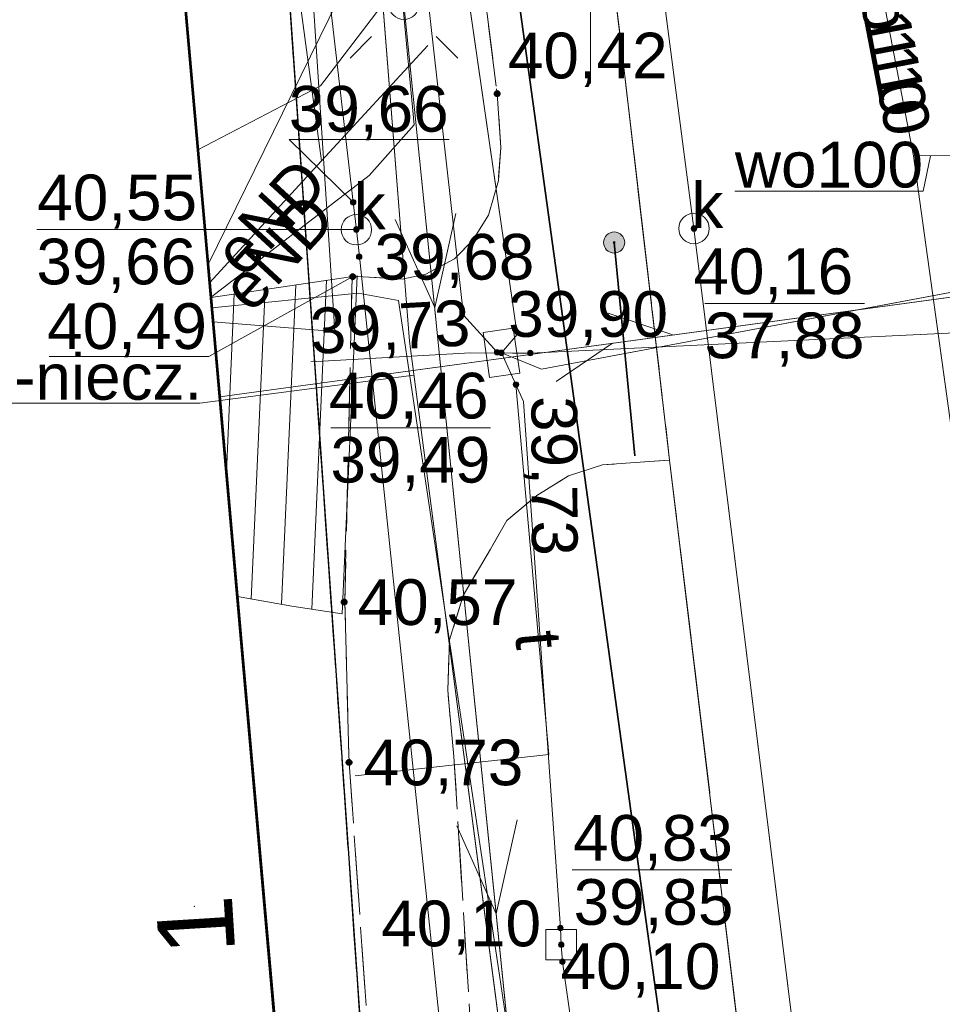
# Model space of a CAD drawing. Header units: millimetres. Extents: x 6503307 to 6504695, y 5886099 to 5887123.
# Tile 58 of 77: x 6504101 to 6504116, y 5886257 to 5886274. Entities that reach past the tile are written whole.
import ezdxf
from ezdxf.enums import TextEntityAlignment as Align

# ---------------------------------------------------------------- set-up
doc = ezdxf.new("R2010")
doc.units = ezdxf.units.MM
for name, pattern in [('BUUT04', [200000, 0, -100000, 0, -100000]), ('EGBG08_01_1000', [24, 12, 0, 12, 0]), ('EGBU01', [2, 0.5, -0.5, 0.5, -0.5]), ('OTKC_A05', [1.5, 1, -0.5]), ('OTKJ_A05', [2, 1.5, -0.5]), ('OTKU_A05', [2, 1.5, -0.5])]:
    doc.linetypes.add(name, pattern=pattern)
for name, color, linetype, lineweight in [('Adresy', 7, 'Continuous', 0), ('Budynki EGiB', 18, 'Continuous', 0), ('Działki', 18, 'Continuous', 0), ('isa_V10520003E16E075_TUsr', 7, 'Continuous', 25), ('isa_V10520003E16E075_TUsr_19165818BF56C1D4', 5, 'OTKJ_A05', 25), ('Komunikacja (linie)', 18, 'Continuous', 0), ('Komunikacja (obszary)', 18, 'Continuous', 0), ('Krzyże', 18, 'Continuous', 0), ('Obiekty związane z budynkami EGiB (obszary)', 18, 'Continuous', 0), ('Ogrodzenia', 18, 'Continuous', 0), ('Pikiety', 18, 'Continuous', 0), ('Przewody elektroenergetyczne', 1, 'Continuous', 0), ('Przewody wodociągowe', 5, 'Continuous', 0), ('Urządzenia towarzyszące (punkty)', 18, 'Continuous', 0)]:
    doc.layers.add(name, color=color, linetype=linetype, lineweight=lineweight)
for name, color, linetype, lineweight, true_color in [('Przewody kanalizacyjne', 7, 'Continuous', 0, 0x803300), ('Przewody telekomunikacyjne', 7, 'Continuous', 0, 0xff9100), ('Punkty o określonej wysokości', 7, 'Continuous', 0, 0x803300), ('Symbole liniowe', 7, 'Continuous', 0, 0x0a0909), ('Urządzenia związane z siecią (punkty)', 7, 'Continuous', 0, 0x803300), ('Użytki gruntowe', 7, 'Continuous', 0, 0x008000)]:
    doc.layers.add(name, color=color, linetype=linetype, lineweight=lineweight, true_color=true_color)
doc.styles.add('DOMYSLNA_CZCIONKA', font='arial.ttf')

# ---------------------------------------------------------------- blocks, each defined once
blk = doc.blocks.new('OTRS_P05')
at = {"layer": 'isa_V10520003E16E075_TUsr', "true_color": 0x0a0909}
h = blk.add_hatch(color=18, dxfattribs=at)
h.dxf.hatch_style = 1
h.paths.add_polyline_path([(0.09, 0, 1), (-0.09, 0, 1)])
at = {"layer": 'isa_V10520003E16E075_TUsr', "color": 18, "true_color": 0x0a0909}
blk.add_lwpolyline([(0.09, 0, 1), (-0.09, 0, 1)], format="xyb", close=True, dxfattribs=at)
at = {"layer": 'isa_V10520003E16E075_TUsr_19165818BF56C1D4', "color": 18, "true_color": 0x0a0909}
blk.add_circle((0, 0), 0.09, dxfattribs=at)
blk = doc.blocks.new('SUPK_PKT05')
at = {"layer": 'isa_V10520003E16E075_TUsr', "color": 30, "linetype": 'EGBG08_01_1000', "lineweight": 18, "true_color": 0xff9100}
blk.add_lwpolyline([(-0.5, 0.5), (0.5, 0.5), (0.5, -0.5), (-0.5, -0.5)], close=True, dxfattribs=at)
blk = doc.blocks.new('SUPK_PPT05')
at = {"layer": 'isa_V10520003E16E075_TUsr', "color": 30, "linetype": 'EGBG08_01_1000', "lineweight": 18, "true_color": 0xff9100}
blk.add_lwpolyline([(-0.75, -0.5), (0.75, -0.5), (0.75, 0.5), (-0.75, 0.5)], close=True, dxfattribs=at)
blk = doc.blocks.new('SUKS_P05')
at = {"color": 36, "linetype": 'Continuous', "lineweight": 18, "true_color": 0x803300}
blk.add_circle((0, 0), 0.5, dxfattribs=at)
blk = doc.blocks.new('SUEO_P05')
at = {"color": 18, "linetype": 'Continuous', "lineweight": 18, "true_color": 0x0a0909}
for p, q in [((-1.768, 1.768), (-1.061, 1.061)), ((1.768, 1.768), (1.061, 1.061)), ((-1.768, -1.768), (-1.061, -1.061)), ((1.768, -1.768), (1.061, -1.061))]:
    blk.add_line(p, q, dxfattribs=at)
at = {"color": 18, "lineweight": 18, "true_color": 0x0a0909}
blk.add_circle((0, 0), 0.5, dxfattribs=at)
blk = doc.blocks.new('SUPS01_05')
at = {"lineweight": 18, "true_color": 0x803300}
h = blk.add_hatch(color=36, dxfattribs=at)
h.dxf.hatch_style = 1
h.paths.add_polyline_path([(-0.09, 0, 1), (0.09, 0, 1)])
at = {"color": 18, "lineweight": 18, "true_color": 0x0a0909}
blk.add_circle((0, 0), 0.09, dxfattribs=at)
blk = doc.blocks.new('SUPS01_07')
at = {"lineweight": 18, "true_color": 0xff9100}
h = blk.add_hatch(color=30, dxfattribs=at)
h.dxf.hatch_style = 1
h.paths.add_polyline_path([(0.09, 0, 1), (-0.09, 0, 1)])
at = {"color": 18, "lineweight": 18, "true_color": 0x0a0909}
blk.add_circle((0, 0), 0.09, dxfattribs=at)
blk = doc.blocks.new('OTOO_L05')
at = {"linetype": 'BUUT04', "lineweight": 18, "true_color": 0x000000}
h = blk.add_hatch(color=18, dxfattribs=at)
h.dxf.hatch_style = 1
h.paths.add_polyline_path([(-0.58, 0, 1), (0.58, 0, 1)])
at = {"color": 18, "true_color": 0x0a0909}
blk.add_circle((0, 0), 0.58, dxfattribs=at)

msp = doc.modelspace()

# ---------------------------------------------------------------- linework, layer by layer
at = {"layer": 'Adresy', "ltscale": 0.1}
msp.add_point((6504103.44399, 5886259.09706), dxfattribs=at)
at = {"layer": 'Budynki EGiB', "color": 7, "linetype": 'Continuous', "lineweight": 53}
msp.add_line((6504105.35399, 5886250.54706), (6504101.89399, 5886289.79706), dxfattribs=at)
at = {"layer": 'Budynki EGiB', "color": 7, "linetype": 'Continuous', "lineweight": 53, "flags": 128}
msp.add_lwpolyline([(6504101.89399, 5886289.79706), (6504090.38399, 5886288.78706), (6504094.04399, 5886249.55706), (6504094.33399, 5886249.57706), (6504095.48399, 5886234.63706), (6504106.53399, 5886235.76706), (6504105.09399, 5886250.47706), (6504105.35399, 5886250.54706), (6504101.89399, 5886289.79706)], close=True, dxfattribs=at)
at = {"layer": 'Działki', "color": 7, "linetype": 'Continuous', "lineweight": 0}
for p, q in [((6504106.98581, 5886245.33102), (6504103.68884, 5886292.9753)), ((6504103.68884, 5886292.9753), (6504106.98581, 5886245.33102)), ((6504108.70399, 5886274.44706), (6504112.69134, 5886245.58599)), ((6504112.69134, 5886245.58599), (6504108.70399, 5886274.44706))]:
    msp.add_line(p, q, dxfattribs=at)
at = {"layer": 'Działki', "color": 0, "linetype": 'Continuous', "lineweight": 25, "flags": 128}
msp.add_lwpolyline([(6504103.31399, 5886328.10706), (6504104.79399, 5886310.15706), (6504105.38399, 5886304.29706), (6504105.51399, 5886303.03706), (6504106.73399, 5886292.16706), (6504108.70399, 5886274.44706), (6504116.09399, 5886220.95706), (6504117.45399, 5886211.11706), (6504125.85399, 5886212.20706), (6504124.60399, 5886221.90706), (6504122.28399, 5886238.81706), (6504120.88399, 5886249.30706), (6504120.02399, 5886255.71706), (6504118.23399, 5886269.47706), (6504117.44399, 5886275.37706), (6504115.12399, 5886293.28706), (6504114.48399, 5886299.31706), (6504113.97399, 5886304.06706), (6504113.28399, 5886310.97706), (6504111.74399, 5886328.63706)], dxfattribs=at)
msp.add_lwpolyline([(6504058.38399, 5886215.16706), (6504058.77399, 5886206.67706), (6504117.45399, 5886211.11706), (6504116.09399, 5886220.95706), (6504108.70399, 5886274.44706), (6504106.73399, 5886292.16706), (6504105.51399, 5886303.03706), (6504105.38399, 5886304.29706), (6504102.90399, 5886304.31706), (6504108.71399, 5886220.35706), (6504058.38399, 5886215.16706)], close=True, dxfattribs=at)
at = {"layer": 'Komunikacja (linie)', "color": 0, "linetype": 'Continuous', "lineweight": 18, "flags": 128}
msp.add_lwpolyline([(6504112.57399, 5886255.37706), (6504111.24399, 5886266.41706), (6504110.49399, 5886272.85706), (6504109.25399, 5886283.10706), (6504107.59399, 5886297.12706)], dxfattribs=at)
at = {"layer": 'Komunikacja (linie)', "color": 250, "linetype": 'Continuous', "lineweight": 13, "flags": 128}
msp.add_lwpolyline([(6504108.93176, 5886245.41798), (6504108.88399, 5886245.79706), (6504111.77399, 5886246.21706), (6504112.26399, 5886246.38706), (6504112.68399, 5886246.63706), (6504113.03399, 5886246.98706), (6504113.29399, 5886247.32706), (6504113.42399, 5886247.68706), (6504113.49399, 5886248.06706), (6504113.47399, 5886248.43706), (6504112.57399, 5886255.37706), (6504111.24399, 5886266.41706), (6504110.49399, 5886272.85706), (6504109.25399, 5886283.10706), (6504108.0402, 5886293.35846)], dxfattribs=at)
at = {"layer": 'Komunikacja (obszary)', "color": 7, "linetype": 'OTKC_A05', "lineweight": 0}
for p, q in [((6504110.49399, 5886272.85706), (6504109.25399, 5886283.10706)), ((6504107.10399, 5886282.92706), (6504108.41399, 5886272.42706)), ((6504111.24399, 5886266.41706), (6504110.49399, 5886272.85706)), ((6504108.41399, 5886272.42706), (6504108.47399, 5886271.54706)), ((6504108.47399, 5886271.54706), (6504108.43399, 5886271.00706)), ((6504108.43399, 5886271.00706), (6504108.27399, 5886270.43706)), ((6504108.27399, 5886270.43706), (6504108.01399, 5886270.02706)), ((6504108.01399, 5886270.02706), (6504107.71399, 5886269.71706)), ((6504107.71399, 5886269.71706), (6504107.24399, 5886269.46706)), ((6504107.24399, 5886269.46706), (6504106.85399, 5886269.38706)), ((6504106.03399, 5886269.43706), (6504105.91399, 5886264.08706)), ((6504106.85399, 5886269.38706), (6504106.03399, 5886269.43706)), ((6504110.14399, 5886266.33706), (6504111.24399, 5886266.41706)), ((6504109.58399, 5886266.15706), (6504110.14399, 5886266.33706)), ((6504109.06399, 5886265.83706), (6504109.58399, 5886266.15706)), ((6504108.57399, 5886265.42706), (6504109.06399, 5886265.83706)), ((6504108.30399, 5886264.95706), (6504108.57399, 5886265.42706)), ((6504107.85399, 5886264.19706), (6504108.30399, 5886264.95706)), ((6504107.63399, 5886263.46706), (6504107.85399, 5886264.19706)), ((6504105.91399, 5886264.08706), (6504105.98399, 5886261.45706)), ((6504107.60399, 5886262.63706), (6504107.63399, 5886263.46706)), ((6504107.70399, 5886261.55706), (6504107.60399, 5886262.63706)), ((6504108.66399, 5886246.01706), (6504107.70399, 5886261.55706)), ((6504105.98399, 5886261.45706), (6504107.07399, 5886245.98706))]:
    msp.add_line(p, q, dxfattribs=at)
at = {"layer": 'Komunikacja (obszary)', "color": 7, "linetype": 'OTKJ_A05', "lineweight": 0}
for p, q in [((6504109.25399, 5886283.10706), (6504110.49399, 5886272.85706)), ((6504110.49399, 5886272.85706), (6504111.24399, 5886266.41706)), ((6504111.24399, 5886266.41706), (6504112.57399, 5886255.37706))]:
    msp.add_line(p, q, dxfattribs=at)
at = {"layer": 'Komunikacja (obszary)', "color": 0, "linetype": 'OTKJ_A05', "lineweight": 18, "flags": 128}
msp.add_lwpolyline([(6504101.76399, 5886378.53706), (6504102.17399, 5886374.82706), (6504102.51399, 5886371.44706), (6504102.75399, 5886367.23706), (6504102.87399, 5886365.62706), (6504104.55399, 5886341.27706), (6504104.65399, 5886340.29706), (6504105.06399, 5886333.84706), (6504105.13399, 5886332.77706), (6504105.80399, 5886322.20706), (6504105.86399, 5886321.22706), (6504106.07399, 5886316.21706), (6504106.38399, 5886312.07706), (6504106.65399, 5886307.92706), (6504106.78399, 5886305.63706), (6504107.10399, 5886301.83706), (6504107.47399, 5886298.00706), (6504107.59399, 5886297.12706), (6504109.25399, 5886283.10706), (6504110.49399, 5886272.85706), (6504111.24399, 5886266.41706), (6504112.57399, 5886255.37706), (6504113.47399, 5886248.43706), (6504113.49399, 5886248.06706), (6504113.76399, 5886245.19706), (6504114.45399, 5886240.81706), (6504115.77399, 5886231.15706), (6504115.83399, 5886230.82706), (6504116.69399, 5886224.92706), (6504117.75399, 5886217.79706), (6504117.88399, 5886216.80706), (6504118.01399, 5886215.82706), (6504118.13744, 5886214.57431), (6504118.88539, 5886209.00154), (6504119.07399, 5886207.77706), (6504119.78399, 5886201.92706), (6504125.70399, 5886202.80706), (6504125.29399, 5886206.84706), (6504123.91399, 5886218.03706), (6504123.32399, 5886219.13706), (6504122.89399, 5886220.64706), (6504121.32399, 5886231.73706), (6504120.59399, 5886237.05706), (6504118.51399, 5886252.97706), (6504117.72399, 5886259.31706), (6504116.80399, 5886266.72706), (6504116.82399, 5886267.78706), (6504117.16399, 5886268.72706), (6504117.67399, 5886269.24706), (6504118.11399, 5886269.57706), (6504117.47399, 5886275.16706), (6504116.65399, 5886275.62706), (6504115.99399, 5886276.34706), (6504115.70399, 5886276.89706), (6504115.48399, 5886277.89706), (6504114.87399, 5886282.96706), (6504114.74399, 5886284.08706), (6504114.27399, 5886287.81706), (6504113.46399, 5886295.39706), (6504113.23399, 5886297.69706), (6504113.07399, 5886299.53706), (6504112.40399, 5886305.76706), (6504111.84399, 5886315.83706), (6504111.42399, 5886321.78706), (6504110.61399, 5886335.31706), (6504110.31399, 5886340.00706), (6504109.92399, 5886345.01706), (6504109.66399, 5886348.75706), (6504108.69399, 5886363.16706), (6504108.70399, 5886364.15706), (6504108.78399, 5886364.84706), (6504108.98399, 5886365.55706), (6504109.10399, 5886366.08706), (6504108.22399, 5886376.94706), (6504108.49399, 5886376.60706), (6504108.22399, 5886377.12706), (6504107.98399, 5886377.48706), (6504107.71399, 5886378.02706), (6504107.49399, 5886378.73706), (6504107.30399, 5886379.36706), (6504107.24399, 5886379.86706), (6504101.76399, 5886378.53706)], close=True, dxfattribs=at)
at = {"layer": 'Komunikacja (obszary)', "color": 7, "linetype": 'OTKU_A05', "lineweight": 0, "flags": 128}
msp.add_lwpolyline([(6504054.32399, 5886304.71706), (6504056.36399, 5886260.13706), (6504058.21399, 5886219.79706), (6504058.38399, 5886215.16706), (6504108.71399, 5886220.35706), (6504102.90399, 5886304.31706), (6504054.32399, 5886304.71706)], close=True, dxfattribs=at)
at = {"layer": 'Komunikacja (obszary)', "color": 0, "linetype": 'OTKC_A05', "lineweight": 18, "flags": 128}
msp.add_lwpolyline([(6504116.48117, 5886212.59072), (6504116.20399, 5886214.47706), (6504117.04399, 5886217.71706), (6504117.75399, 5886217.79706), (6504116.69399, 5886224.92706), (6504115.83399, 5886230.82706), (6504115.77399, 5886231.15706), (6504115.51399, 5886231.60706), (6504115.14399, 5886231.94706), (6504114.69399, 5886232.19706), (6504114.22399, 5886232.32706), (6504113.68399, 5886232.35706), (6504110.76399, 5886231.92706), (6504109.71399, 5886239.37706), (6504109.50399, 5886240.87706), (6504108.88399, 5886245.79706), (6504108.66399, 5886246.01706), (6504107.70399, 5886261.55706), (6504107.60399, 5886262.63706), (6504107.63399, 5886263.46706), (6504107.85399, 5886264.19706), (6504108.30399, 5886264.95706), (6504108.57399, 5886265.42706), (6504109.06399, 5886265.83706), (6504109.58399, 5886266.15706), (6504110.14399, 5886266.33706), (6504111.24399, 5886266.41706), (6504110.49399, 5886272.85706), (6504109.25399, 5886283.10706), (6504107.59399, 5886297.12706), (6504107.47399, 5886298.00706), (6504106.96399, 5886298.51706), (6504106.49399, 5886298.82706), (6504105.96399, 5886299.13706), (6504105.53399, 5886299.27706), (6504105.16399, 5886299.44706), (6504105.08399, 5886299.51706), (6504105.48399, 5886297.31706), (6504105.97399, 5886292.68706), (6504100.65399, 5886292.82706), (6504100.71399, 5886291.74706), (6504106.10399, 5886291.63706), (6504107.10399, 5886282.92706), (6504108.41399, 5886272.42706), (6504108.47399, 5886271.54706), (6504108.43399, 5886271.00706), (6504108.27399, 5886270.43706), (6504108.01399, 5886270.02706), (6504107.71399, 5886269.71706), (6504107.24399, 5886269.46706), (6504106.85399, 5886269.38706), (6504106.03399, 5886269.43706), (6504105.91399, 5886264.08706), (6504105.98399, 5886261.45706), (6504107.07399, 5886245.98706), (6504107.26399, 5886240.62706), (6504108.46399, 5886232.70706), (6504108.40399, 5886231.38706), (6504108.62399, 5886229.24706), (6504109.02399, 5886225.73706), (6504109.05399, 5886225.49706), (6504108.92399, 5886225.15206), (6504108.63399, 5886224.80706), (6504108.08399, 5886224.56706), (6504110.95399, 5886224.33706), (6504110.75399, 5886224.50706), (6504110.63399, 5886224.77706), (6504110.27399, 5886228.51706), (6504110.26399, 5886228.85706), (6504110.36399, 5886229.19706), (6504110.48399, 5886229.45706), (6504110.86399, 5886229.69706), (6504111.31399, 5886229.82706), (6504113.31399, 5886230.13706), (6504113.50399, 5886230.14706), (6504113.72399, 5886230.04706), (6504113.86399, 5886229.84706), (6504114.59399, 5886224.56706), (6504114.16399, 5886224.48706), (6504114.36399, 5886222.83706), (6504115.18399, 5886222.92706), (6504115.35399, 5886221.59706), (6504115.01399, 5886221.50706), (6504115.44399, 5886219.74706), (6504115.30399, 5886219.71706), (6504115.20399, 5886218.73706), (6504114.17399, 5886214.55706), (6504114.43399, 5886212.33706), (6504116.48117, 5886212.59072)], close=True, dxfattribs=at)
at = {"layer": 'Krzyże', "color": 18, "linetype": 'Continuous', "lineweight": 18, "true_color": 0x000000, "flags": 128}
msp.add_lwpolyline([(6504109.94399, 5886272.59706), (6504109.94399, 5886277.59706)], dxfattribs=at)
at = {"layer": 'Krzyże', "color": 250, "linetype": 'Continuous', "lineweight": 13, "ltscale": 0.1, "flags": 128}
msp.add_lwpolyline([(6504109.94399, 5886272.59706), (6504109.94399, 5886277.59706)], dxfattribs=at)
at = {"layer": 'Obiekty związane z budynkami EGiB (obszary)', "color": 18, "linetype": 'Continuous', "lineweight": 18, "true_color": 0x000000, "flags": 128}
msp.add_lwpolyline([(6504106.11599, 5886269.44306), (6504103.71972, 5886269.08619), (6504104.15246, 5886264.17715), (6504105.04599, 5886264.02306), (6504105.87099, 5886263.89706), (6504106.11599, 5886269.44306)], close=True, dxfattribs=at)
at = {"layer": 'Obiekty związane z budynkami EGiB (obszary)', "color": 7, "linetype": 'Continuous', "lineweight": 0, "ltscale": 0.1, "flags": 128}
msp.add_lwpolyline([(6504106.11599, 5886269.44306), (6504103.71972, 5886269.08619), (6504104.15246, 5886264.17715), (6504105.04599, 5886264.02306), (6504105.87099, 5886263.89706)], close=True, dxfattribs=at)
at = {"layer": 'Ogrodzenia', "color": 18, "linetype": 'Continuous', "lineweight": 35, "true_color": 0x000000, "flags": 128}
msp.add_lwpolyline([(6504110.33399, 5886269.98706), (6504110.67399, 5886266.48706)], dxfattribs=at)
at = {"layer": 'Ogrodzenia', "color": 250, "linetype": 'Continuous', "lineweight": 30, "ltscale": 0.1, "flags": 128}
msp.add_lwpolyline([(6504110.33399, 5886269.98706), (6504110.67399, 5886266.48706)], dxfattribs=at)
at = {"layer": 'Pikiety', "color": 250, "linetype": 'Continuous', "lineweight": 0, "ltscale": 0.1, "flags": 128}
msp.add_lwpolyline([(6504101.06233, 5886268.11506), (6504103.68426, 5886268.11506), (6504106.04399, 5886269.42706)], dxfattribs=at)
at = {"layer": 'Przewody elektroenergetyczne', "color": 1, "linetype": 'Continuous', "lineweight": 18, "true_color": 0xff0000, "flags": 128}
for points in [[(6504103.75099, 5886268.68706), (6504105.75099, 5886268.52806), (6504103.11799, 5886308.71906), (6504100.91399, 5886332.12706)], [(6504103.72399, 5886269.09706), (6504106.31399, 5886271.08706), (6504107.05399, 5886271.91706), (6504106.09399, 5886282.04706), (6504106.01399, 5886282.71706), (6504105.48399, 5886286.77706), (6504104.44399, 5886294.80706), (6504104.25399, 5886296.47706), (6504103.48399, 5886307.97706), (6504102.13399, 5886326.72706)], [(6504105.53399, 5886271.32706), (6504104.05399, 5886282.25706), (6504104.03399, 5886282.47706), (6504103.60399, 5886286.55706), (6504102.60399, 5886296.03706), (6504101.77399, 5886300.54706), (6504101.78399, 5886300.93706), (6504101.45399, 5886308.73706)], [(6504106.88399, 5886273.89706), (6504110.31399, 5886240.10706), (6504112.20399, 5886206.15706)], [(6504103.69399, 5886269.32706), (6504105.53399, 5886271.32706), (6504107.27399, 5886273.21706)], [(6504103.73399, 5886268.91706), (6504106.13399, 5886269.15706), (6504106.79399, 5886269.03706), (6504108.59399, 5886257.01706), (6504109.20399, 5886252.95706), (6504109.48399, 5886251.04706), (6504110.35399, 5886240.30706)]]:
    msp.add_lwpolyline(points, dxfattribs=at)
at = {"layer": 'Przewody elektroenergetyczne', "color": 1, "linetype": 'Continuous', "lineweight": 0, "flags": 128}
for points in [[(6504103.72399, 5886269.09706), (6504106.31399, 5886271.08706), (6504107.05399, 5886271.91706), (6504106.09399, 5886282.04706), (6504106.01399, 5886282.71706), (6504105.48399, 5886286.77706), (6504104.67004, 5886293.0617)], [(6504105.53399, 5886271.32706), (6504104.05399, 5886282.25706), (6504104.03399, 5886282.47706), (6504103.60399, 5886286.55706), (6504102.93398, 5886292.90883)], [(6504103.75099, 5886268.68706), (6504105.75099, 5886268.52806), (6504104.14676, 5886293.01562)], [(6504106.88399, 5886273.89706), (6504109.77108, 5886245.45549)], [(6504103.73399, 5886268.91706), (6504106.13399, 5886269.15706), (6504106.79399, 5886269.03706), (6504108.59399, 5886257.01706), (6504109.20399, 5886252.95706), (6504109.48399, 5886251.04706), (6504109.93634, 5886245.46287)]]:
    msp.add_lwpolyline(points, dxfattribs=at)
at = {"layer": 'Przewody elektroenergetyczne', "color": 1, "linetype": 'Continuous', "lineweight": 0, "ltscale": 0.1, "flags": 128}
msp.add_lwpolyline([(6504103.69399, 5886269.32706), (6504105.53399, 5886271.32706), (6504107.27399, 5886273.21706)], dxfattribs=at)
at = {"layer": 'Przewody kanalizacyjne', "color": 36, "linetype": 'Continuous', "lineweight": 18, "true_color": 0x803300, "flags": 128}
for points in [[(6504111.64399, 5886270.21706), (6504107.52399, 5886301.84706), (6504106.54941, 5886301.86986), (6504105.81399, 5886301.88706)], [(6504106.10399, 5886270.19706), (6504106.05399, 5886270.64706), (6504103.65399, 5886291.33706), (6504103.60399, 5886291.77706)], [(6504106.10399, 5886270.19706), (6504106.15399, 5886269.75706), (6504108.10399, 5886251.15706), (6504109.71399, 5886235.83706), (6504109.74399, 5886235.55706), (6504110.18399, 5886231.41706), (6504110.84399, 5886225.09706), (6504110.86399, 5886224.96706), (6504110.98399, 5886224.73706)], [(6504111.64399, 5886270.21706), (6504117.24399, 5886225.09706), (6504118.99399, 5886216.81706)]]:
    msp.add_lwpolyline(points, dxfattribs=at)
at = {"layer": 'Przewody kanalizacyjne', "color": 46, "linetype": 'Continuous', "lineweight": 0, "flags": 128}
for points in [[(6504111.64399, 5886270.21706), (6504108.623, 5886293.40978)], [(6504106.10399, 5886270.19706), (6504106.15399, 5886269.75706), (6504108.10399, 5886251.15706), (6504108.70817, 5886245.40799)], [(6504111.64399, 5886270.21706), (6504114.68996, 5886245.6753)]]:
    msp.add_lwpolyline(points, dxfattribs=at)
at = {"layer": 'Przewody kanalizacyjne', "color": 46, "linetype": 'Continuous', "lineweight": 0, "ltscale": 0.1, "flags": 128}
msp.add_lwpolyline([(6504106.10399, 5886270.19706), (6504106.05399, 5886270.64706), (6504103.65399, 5886291.33706), (6504103.60399, 5886291.77706)], dxfattribs=at)
at = {"layer": 'Przewody telekomunikacyjne', "color": 30, "linetype": 'Continuous', "lineweight": 18, "true_color": 0xff9100, "flags": 128}
for points in [[(6504099.18399, 5886365.01706), (6504099.72399, 5886363.59706), (6504101.90399, 5886338.62706), (6504103.81399, 5886313.27706), (6504103.21399, 5886306.25706), (6504103.36399, 5886299.56706), (6504103.79399, 5886297.41706), (6504104.07399, 5886296.01706), (6504105.52399, 5886288.83706), (6504107.49399, 5886275.15706), (6504105.51399, 5886272.55706), (6504103.50399, 5886271.50706)], [(6504108.48399, 5886268.17706), (6504108.74399, 5886268.47706), (6504104.51399, 5886297.73706), (6504104.43399, 5886298.40706), (6504104.40399, 5886299.08706), (6504101.69699, 5886330.25706), (6504102.09675, 5886330.55349), (6504101.78399, 5886330.49706), (6504101.60699, 5886330.90706), (6504100.80399, 5886338.35706), (6504100.89399, 5886338.80706), (6504100.80399, 5886338.85706), (6504098.88399, 5886363.77706), (6504098.99399, 5886364.34706)], [(6504108.48399, 5886268.17706), (6504108.83941, 5886268.1678), (6504117.64399, 5886268.58706), (6504116.13399, 5886280.73706), (6504115.47399, 5886281.70706), (6504113.64399, 5886296.31706), (6504113.37399, 5886299.17706), (6504114.46399, 5886299.33706)], [(6504268.55399, 5886290.66706), (6504211.64399, 5886282.45706), (6504174.68399, 5886277.40706), (6504137.31399, 5886272.01706), (6504103.86399, 5886267.45706)], [(6504108.48399, 5886268.17706), (6504108.41399, 5886268.18706), (6504107.86399, 5886268.79706), (6504107.16399, 5886275.02706), (6504105.96399, 5886274.29706), (6504103.67399, 5886269.62706)], [(6504108.48399, 5886268.17706), (6504109.14399, 5886267.90706), (6504134.87399, 5886272.73706), (6504135.42399, 5886272.82706)], [(6504106.08399, 5886261.23706), (6504109.26399, 5886261.58706), (6504108.7231, 5886267.65706), (6504108.48399, 5886268.17706)], [(6504114.60399, 5886222.36706), (6504114.53399, 5886222.84706), (6504114.21399, 5886225.09706), (6504109.48399, 5886258.18706), (6504109.46399, 5886258.46706), (6504109.45399, 5886258.73706), (6504108.84399, 5886267.37706), (6504108.48399, 5886268.17706)]]:
    msp.add_lwpolyline(points, dxfattribs=at)
at = {"layer": 'Przewody telekomunikacyjne', "color": 30, "linetype": 'Continuous', "lineweight": 0, "flags": 128}
for points in [[(6504108.48399, 5886268.17706), (6504108.83941, 5886268.1678), (6504117.64399, 5886268.58706), (6504116.13399, 5886280.73706), (6504115.47399, 5886281.70706), (6504113.9494, 5886293.8788)], [(6504104.67081, 5886293.06177), (6504105.52399, 5886288.83706), (6504107.49399, 5886275.15706), (6504105.51399, 5886272.55706), (6504103.50399, 5886271.50706)], [(6504108.48399, 5886268.17706), (6504108.74399, 5886268.47706), (6504105.18336, 5886293.1069)], [(6504108.48399, 5886268.17706), (6504109.14399, 5886267.90706), (6504119.81202, 5886269.90965)], [(6504119.83441, 5886269.6342), (6504103.86399, 5886267.45706)], [(6504111.29416, 5886245.52355), (6504109.48399, 5886258.18706), (6504109.46399, 5886258.46706), (6504109.45399, 5886258.73706), (6504108.84399, 5886267.37706), (6504108.48399, 5886268.17706)]]:
    msp.add_lwpolyline(points, dxfattribs=at)
at = {"layer": 'Przewody telekomunikacyjne', "color": 30, "linetype": 'Continuous', "lineweight": 0, "ltscale": 0.1, "flags": 128}
for points in [[(6504108.48399, 5886268.17706), (6504108.41399, 5886268.18706), (6504107.86399, 5886268.79706), (6504107.16399, 5886275.02706), (6504105.96399, 5886274.29706), (6504103.67399, 5886269.62706)], [(6504106.08399, 5886261.23706), (6504109.26399, 5886261.58706), (6504108.7231, 5886267.65706), (6504108.48399, 5886268.17706)]]:
    msp.add_lwpolyline(points, dxfattribs=at)
at = {"layer": 'Przewody wodociągowe', "color": 5, "linetype": 'Continuous', "lineweight": 18, "true_color": 0x0000ff, "flags": 128}
for points in [[(6504098.39399, 5886309.06706), (6504103.73399, 5886309.37706), (6504106.97399, 5886268.36706), (6504112.66399, 5886225.09706)], [(6504115.24399, 5886271.40706), (6504114.09399, 5886277.41706)], [(6504113.52399, 5886220.19706), (6504122.17399, 5886221.46706), (6504115.24399, 5886271.40706)], [(6504115.24399, 5886271.40706), (6504116.18399, 5886271.41706)]]:
    msp.add_lwpolyline(points, dxfattribs=at)
at = {"layer": 'Przewody wodociągowe', "color": 5, "linetype": 'Continuous', "lineweight": 0, "flags": 128}
for points in [[(6504105.02055, 5886293.09257), (6504106.97399, 5886268.36706), (6504109.9856, 5886245.46507)], [(6504118.78928, 5886245.85849), (6504115.24399, 5886271.40706)]]:
    msp.add_lwpolyline(points, dxfattribs=at)
at = {"layer": 'Przewody wodociągowe', "color": 5, "linetype": 'Continuous', "lineweight": 0, "ltscale": 0.1, "flags": 128}
for points in [[(6504115.24399, 5886271.40706), (6504114.09399, 5886277.41706)], [(6504115.24399, 5886271.40706), (6504116.18399, 5886271.41706)]]:
    msp.add_lwpolyline(points, dxfattribs=at)
at = {"layer": 'Przewody wodociągowe', "color": 18, "linetype": 'Continuous', "lineweight": 0, "true_color": 0x000000, "flags": 128}
for points in [[(6504112.31578, 5886270.83151), (6504115.40326, 5886270.83151), (6504115.52599, 5886271.41006)], [(6504097.14885, 5886267.3499), (6504103.53561, 5886267.3499), (6504107.04703, 5886267.81165)]]:
    msp.add_lwpolyline(points, dxfattribs=at)
at = {"layer": 'Przewody wodociągowe', "color": 250, "linetype": 'Continuous', "lineweight": 0, "ltscale": 0.1, "flags": 128}
msp.add_lwpolyline([(6504112.31578, 5886270.83151), (6504115.40326, 5886270.83151), (6504115.52599, 5886271.41006)], dxfattribs=at)
at = {"layer": 'Punkty o określonej wysokości', "color": 46, "linetype": 'Continuous', "lineweight": 0, "ltscale": 0.1, "flags": 128}
for points in [[(6504106.05099, 5886270.64806), (6504105.00222, 5886271.67978), (6504107.62415, 5886271.67978)], [(6504100.85913, 5886270.20106), (6504103.48106, 5886270.20106), (6504106.10299, 5886270.20106)], [(6504100.85913, 5886270.20106), (6504103.48106, 5886270.20106)], [(6504111.82077, 5886268.98885), (6504114.4427, 5886268.98885)]]:
    msp.add_lwpolyline(points, dxfattribs=at)
at = {"layer": 'Punkty o określonej wysokości', "color": 36, "linetype": 'Continuous', "lineweight": 0, "true_color": 0x803300, "flags": 128}
msp.add_lwpolyline([(6504111.82077, 5886268.98885), (6504114.4427, 5886268.98885)], dxfattribs=at)
at = {"layer": 'Punkty o określonej wysokości', "color": 30, "linetype": 'Continuous', "lineweight": 0, "ltscale": 0.1, "flags": 128}
for points in [[(6504105.35901, 5886268.02981), (6504107.97685, 5886268.17617), (6504108.95692, 5886268.17339)], [(6504105.68529, 5886266.94885), (6504108.30722, 5886266.94885)], [(6504109.64277, 5886259.69327), (6504112.2647, 5886259.69327)]]:
    msp.add_lwpolyline(points, dxfattribs=at)
at = {"layer": 'Punkty o określonej wysokości', "color": 30, "linetype": 'Continuous', "lineweight": 0, "true_color": 0xff9100, "flags": 128}
msp.add_lwpolyline([(6504109.64277, 5886259.69327), (6504112.2647, 5886259.69327)], dxfattribs=at)
at = {"layer": 'Symbole liniowe', "color": 1, "linetype": 'Continuous', "lineweight": 18, "true_color": 0xff0000, "flags": 128}
for points in [[(6504106.74002, 5886270.36446), (6504107.38895, 5886268.92263), (6504107.7349, 5886270.46545)], [(6504107.74992, 5886260.41559), (6504108.39885, 5886258.97375), (6504108.74481, 5886260.51658)]]:
    msp.add_lwpolyline(points, dxfattribs=at)
at = {"layer": 'Symbole liniowe', "color": 1, "linetype": 'Continuous', "lineweight": 0, "ltscale": 0.1, "flags": 128}
for points in [[(6504106.74002, 5886270.36446), (6504107.38895, 5886268.92263), (6504107.7349, 5886270.46545)], [(6504107.74992, 5886260.41559), (6504108.39885, 5886258.97375), (6504108.74481, 5886260.51658)]]:
    msp.add_lwpolyline(points, dxfattribs=at)
at = {"layer": 'Symbole liniowe', "color": 18, "linetype": 'Continuous', "lineweight": 18, "true_color": 0x0a0909, "flags": 128}
for points in [[(6504105.37386, 5886263.97299), (6504105.61219, 5886269.36803)], [(6504103.9719, 5886266.22543), (6504104.10079, 5886269.14294)], [(6504104.38017, 5886264.13788), (6504104.60459, 5886269.21797)], [(6504104.87687, 5886264.05223), (6504105.10839, 5886269.293)]]:
    msp.add_lwpolyline(points, dxfattribs=at)
at = {"layer": 'Symbole liniowe', "color": 7, "linetype": 'Continuous', "lineweight": 0, "ltscale": 0.1, "flags": 128}
for points in [[(6504105.37386, 5886263.97299), (6504105.61219, 5886269.36803)], [(6504103.9719, 5886266.22543), (6504104.10079, 5886269.14294)], [(6504104.38017, 5886264.13788), (6504104.60459, 5886269.21797)], [(6504104.87687, 5886264.05223), (6504105.10839, 5886269.293)]]:
    msp.add_lwpolyline(points, dxfattribs=at)
at = {"layer": 'Symbole liniowe', "color": 30, "linetype": 'Continuous', "lineweight": 18, "true_color": 0xff9100, "flags": 128}
for points in [[(6504110.23689, 5886268.83046), (6504111.29526, 5886268.47011)], [(6504109.38113, 5886267.70455), (6504110.30443, 5886268.33504)]]:
    msp.add_lwpolyline(points, dxfattribs=at)
at = {"layer": 'Symbole liniowe', "color": 30, "linetype": 'Continuous', "lineweight": 0, "ltscale": 0.1, "flags": 128}
for points in [[(6504110.23689, 5886268.83046), (6504111.29526, 5886268.47011)], [(6504109.38113, 5886267.70455), (6504110.30443, 5886268.33504)]]:
    msp.add_lwpolyline(points, dxfattribs=at)
at = {"layer": 'Użytki gruntowe', "color": 96, "linetype": 'EGBU01', "lineweight": 0}
for p, q in [((6504103.68884, 5886292.9753), (6504106.98581, 5886245.33102)), ((6504106.98581, 5886245.33102), (6504103.68884, 5886292.9753))]:
    msp.add_line(p, q, dxfattribs=at)
at = {"layer": 'Użytki gruntowe', "color": 96, "linetype": 'EGBU01', "lineweight": 18, "true_color": 0x008000, "flags": 128}
for points in [[(6503319.15399, 5886345.34706), (6503306.58399, 5886332.61706), (6503323.46399, 5886328.01706), (6503325.11399, 5886327.55706), (6503335.62399, 5886324.70706), (6503364.64399, 5886316.80706), (6503443.34399, 5886295.38706), (6503542.31399, 5886268.32706), (6503570.07399, 5886261.22706), (6503573.27399, 5886260.18706), (6503577.14399, 5886259.16706), (6503580.40399, 5886258.30706), (6503604.51399, 5886251.95706), (6503628.64399, 5886245.61706), (6503644.41399, 5886241.46706), (6503658.86399, 5886237.66706), (6503662.81399, 5886236.62706), (6503674.64399, 5886233.43706), (6503686.73399, 5886230.19706), (6503726.45399, 5886219.52706), (6503740.08399, 5886215.85706), (6503756.55399, 5886211.39706), (6503760.50399, 5886210.17706), (6503778.92399, 5886205.27706), (6503815.90399, 5886196.43706), (6503821.75399, 5886195.03706), (6503824.69399, 5886194.40706), (6503828.60399, 5886193.56706), (6503844.79399, 5886190.09706), (6503849.34399, 5886189.12706), (6503884.29399, 5886183.13706), (6503924.95399, 5886178.39706), (6503943.44399, 5886176.73706), (6503964.46399, 5886174.85706), (6504004.22399, 5886173.21706), (6504027.16399, 5886173.49706), (6504042.29399, 5886173.38706), (6504059.45399, 5886173.38706), (6504077.84399, 5886174.88706), (6504102.00399, 5886176.86706), (6504121.05399, 5886178.54706), (6504124.74399, 5886178.85706), (6504153.16399, 5886182.75706), (6504161.86399, 5886183.90706), (6504198.96399, 5886188.97706), (6504215.97399, 5886191.39706), (6504228.98399, 5886193.13706), (6504231.96399, 5886193.66706), (6504247.17399, 5886195.75706), (6504252.73399, 5886196.38706), (6504252.33399, 5886212.32706), (6504251.96399, 5886229.62706), (6504251.88399, 5886239.72706), (6504246.96399, 5886238.85706), (6504239.22399, 5886237.80706), (6504234.19755, 5886237.12931), (6504218.38399, 5886234.99706), (6504214.72463, 5886261.80418), (6504211.90399, 5886282.46706), (6504232.80399, 5886285.33706), (6504242.39399, 5886286.65706), (6504245.80399, 5886284.14706), (6504246.14399, 5886281.10706), (6504250.75399, 5886282.11706), (6504250.61399, 5886287.96706), (6504250.47399, 5886293.96706), (6504248.23399, 5886293.65706), (6504245.71399, 5886293.30706), (6504233.46399, 5886291.62706), (6504209.42399, 5886288.31706), (6504190.10399, 5886285.65706), (6504170.62399, 5886282.96706), (6504149.65399, 5886280.07706), (6504133.16399, 5886277.80706), (6504117.44399, 5886275.37706), (6504115.12399, 5886293.28706), (6504114.48399, 5886299.31706), (6504114.17901, 5886302.1576), (6504113.97399, 5886304.06706), (6504113.28399, 5886310.97706), (6504112.0678, 5886324.92384), (6504111.74399, 5886328.63706), (6504110.53399, 5886345.57706), (6504109.32399, 5886362.51706), (6504140.22399, 5886364.70706), (6504163.05399, 5886366.31706), (6504170.99027, 5886366.87719), (6504197.22388, 5886368.72869), (6504241.12399, 5886371.82706), (6504244.71399, 5886372.07706), (6504248.69399, 5886372.38706), (6504248.49399, 5886380.92706), (6504248.43399, 5886381.63706), (6504248.75399, 5886388.97706), (6504244.74399, 5886388.69706), (6504224.64399, 5886387.27706), (6504222.85399, 5886413.12706), (6504220.78399, 5886443.05706), (6504220.58399, 5886445.94706), (6504217.76399, 5886486.68706), (6504209.76399, 5886486.46706), (6504210.86399, 5886470.50706), (6504211.05399, 5886467.74706), (6504213.77399, 5886428.49706), (6504207.83399, 5886420.03706), (6504197.10399, 5886419.23706), (6504169.84399, 5886417.21706), (6504151.89399, 5886415.87706), (6504129.47399, 5886414.21706), (6504105.82399, 5886412.45706), (6504102.96399, 5886453.74706), (6504100.86399, 5886483.46706), (6504093.36399, 5886483.05706), (6504089.87399, 5886482.86706), (6504092.09399, 5886453.13706), (6504094.43399, 5886453.27706), (6504095.61399, 5886453.33706), (6504096.13399, 5886446.34706), (6504094.93399, 5886446.25706), (6504098.48399, 5886396.39706), (6504099.90399, 5886396.49706), (6504101.26399, 5886378.55706), (6504099.76399, 5886378.45706), (6504100.33399, 5886370.47706), (6504100.41399, 5886369.37706), (6504102.84399, 5886334.83706), (6504103.31399, 5886328.10706), (6504104.79399, 5886310.15706), (6504105.38399, 5886304.29706), (6504102.90399, 5886304.31706), (6504108.71399, 5886220.35706), (6504058.38399, 5886215.16706), (6504058.21399, 5886219.79706), (6504027.23399, 5886215.45706), (6504001.87399, 5886215.36706), (6503987.91399, 5886215.62706), (6503987.36399, 5886216.13706), (6503980.16399, 5886214.61706), (6503974.94399, 5886214.88706), (6503971.70399, 5886216.62706), (6503970.68399, 5886216.63706), (6503922.63399, 5886216.78706), (6503902.47399, 5886220.31706), (6503821.59399, 5886234.42706), (6503799.71399, 5886240.31706), (6503799.20399, 5886238.60706), (6503795.54399, 5886239.70706), (6503796.03399, 5886241.31706), (6503790.14399, 5886242.89706), (6503753.26399, 5886252.84706), (6503758.16399, 5886321.59706), (6503765.94399, 5886430.85706), (6503768.89399, 5886472.24706), (6503771.09238, 5886515.22714), (6503771.65399, 5886526.20706), (6503773.13399, 5886555.26706), (6503773.32399, 5886558.96706), (6503773.70399, 5886566.55706), (6503773.75399, 5886567.58706), (6503767.56399, 5886566.16706), (6503767.02062, 5886539.51713), (6503766.90399, 5886533.79706), (6503763.28909, 5886472.06735), (6503758.79399, 5886395.30706), (6503755.89399, 5886395.22706), (6503747.85399, 5886253.68706), (6503745.66399, 5886254.33706), (6503607.07399, 5886295.48706), (6503567.93399, 5886305.70706), (6503552.04408, 5886309.8574), (6503554.46399, 5886363.37706), (6503549.29399, 5886363.71706), (6503547.00565, 5886311.17341), (6503405.56399, 5886348.11706), (6503405.73399, 5886351.45706), (6503408.35399, 5886404.43706), (6503402.72399, 5886404.89706), (6503400.20399, 5886352.93706), (6503400.04399, 5886349.54706), (6503324.83399, 5886369.19706), (6503328.59399, 5886441.65706), (6503329.78565, 5886464.63749), (6503332.07399, 5886508.76706), (6503334.42399, 5886554.06706), (6503335.59399, 5886576.60706), (6503336.33399, 5886590.31706), (6503329.10399, 5886589.49706), (6503328.12399, 5886554.51706), (6503325.84399, 5886504.58706), (6503325.64399, 5886499.73706), (6503325.63399, 5886499.45706), (6503324.92399, 5886481.33706), (6503323.28399, 5886438.36706), (6503320.59399, 5886384.92706), (6503320.21399, 5886374.30706), (6503320.08399, 5886370.44706), (6503319.81399, 5886362.93706), (6503324.44399, 5886361.77706), (6503347.68399, 5886355.63706), (6503399.66399, 5886341.80706), (6503405.17399, 5886340.34706), (6503515.77399, 5886311.06706), (6503546.62419, 5886302.87778), (6503551.59436, 5886301.55844), (6503565.76399, 5886297.79706), (6503691.03399, 5886264.53706), (6503747.71399, 5886249.24706), (6503752.90399, 5886247.85706), (6503757.37399, 5886246.63706), (6503805.20399, 5886233.59706), (6503900.41399, 5886217.36706), (6503930.35399, 5886212.20706), (6503960.91399, 5886207.05706), (6503987.94399, 5886205.41706), (6504017.71399, 5886203.66706), (6504058.77399, 5886206.67706), (6504117.45399, 5886211.11706), (6504125.85399, 5886212.20706), (6504247.08399, 5886228.94706), (6504247.35399, 5886211.68706), (6504227.12399, 5886208.77706), (6504105.72399, 5886192.63706), (6504059.51399, 5886190.36706), (6504039.97399, 5886189.48706), (6503994.83399, 5886190.15706), (6503988.00399, 5886190.43706), (6503930.96399, 5886192.71706), (6503926.69399, 5886192.86706), (6503900.71399, 5886196.54706), (6503889.04399, 5886199.24706), (6503840.33399, 5886207.68706), (6503756.50399, 5886228.37706), (6503748.62399, 5886230.46706), (6503687.88399, 5886246.50706), (6503584.60399, 5886274.33706), (6503561.12399, 5886280.48706), (6503323.53399, 5886344.17706), (6503319.15399, 5886345.34706)], [(6504054.32399, 5886304.71706), (6504056.36399, 5886260.13706), (6504058.21399, 5886219.79706), (6504058.38399, 5886215.16706), (6504108.71399, 5886220.35706), (6504102.90399, 5886304.31706), (6504054.32399, 5886304.71706)]]:
    msp.add_lwpolyline(points, close=True, dxfattribs=at)

# ---------------------------------------------------------------- block references
at = {"layer": 'Ogrodzenia', "color": 18, "true_color": 0x000000, "xscale": 0.3, "yscale": 0.3, "zscale": 0.3, "rotation": 275.548466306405}
msp.add_blockref('OTOO_L05', (6504110.33399, 5886269.98706), dxfattribs=at)
at = {"layer": 'Ogrodzenia', "color": 250, "ltscale": 0.1, "xscale": 0.03, "yscale": 0.03, "zscale": 0.03, "rotation": 275.548466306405}
msp.add_blockref('OTOO_L05', (6504110.33399, 5886269.98706), dxfattribs=at)
at = {"layer": 'Pikiety', "color": 18, "true_color": 0x000000, "xscale": 0.5, "yscale": 0.5, "zscale": 0.5}
for p in [(6504108.41399, 5886272.42706), (6504106.04399, 5886269.42706), (6504105.90399, 5886264.08706), (6504105.98399, 5886261.45706)]:
    msp.add_blockref('OTRS_P05', p, dxfattribs=at)
at = {"layer": 'Pikiety', "color": 250, "ltscale": 0.1, "xscale": 0.05, "yscale": 0.05, "zscale": 0.05}
for p in [(6504108.41399, 5886272.42706), (6504106.04399, 5886269.42706), (6504105.90399, 5886264.08706), (6504105.98399, 5886261.45706)]:
    msp.add_blockref('OTRS_P05', p, dxfattribs=at)
at = {"layer": 'Punkty o określonej wysokości', "color": 36, "true_color": 0x803300, "xscale": 0.5, "yscale": 0.5, "zscale": 0.5}
for p in [(6504106.05099, 5886270.64806), (6504106.10299, 5886270.20106), (6504111.64399, 5886270.21706), (6504106.14999, 5886269.75306)]:
    msp.add_blockref('SUPS01_05', p, dxfattribs=at)
at = {"layer": 'Punkty o określonej wysokości', "color": 46, "ltscale": 0.1, "xscale": 0.05, "yscale": 0.05, "zscale": 0.05}
for p in [(6504106.05099, 5886270.64806), (6504106.10299, 5886270.20106), (6504111.64399, 5886270.21706), (6504106.14999, 5886269.75306)]:
    msp.add_blockref('SUPS01_05', p, dxfattribs=at)
at = {"layer": 'Punkty o określonej wysokości', "color": 30, "true_color": 0xff9100, "xscale": 0.5, "yscale": 0.5, "zscale": 0.5}
for p in [(6504108.41399, 5886268.18706), (6504108.48399, 5886268.17706), (6504109.45299, 5886258.74106), (6504109.46599, 5886258.46506), (6504109.48599, 5886258.18806)]:
    msp.add_blockref('SUPS01_07', p, dxfattribs=at)
at = {"layer": 'Punkty o określonej wysokości', "color": 30, "ltscale": 0.1, "xscale": 0.05, "yscale": 0.05, "zscale": 0.05}
for p in [(6504108.41399, 5886268.18706), (6504108.48399, 5886268.17706), (6504109.45299, 5886258.74106), (6504109.46599, 5886258.46506), (6504109.48599, 5886258.18806)]:
    msp.add_blockref('SUPS01_07', p, dxfattribs=at)
at = {"layer": 'Punkty o określonej wysokości', "color": 30, "true_color": 0xff9100, "xscale": 0.5, "yscale": 0.5, "zscale": 0.5}
for p, rotation in [((6504108.95692, 5886268.17339), 3.2), ((6504108.7231, 5886267.65706), 270.2)]:
    msp.add_blockref('SUPS01_07', p, dxfattribs=dict(at, rotation=rotation))
at = {"layer": 'Punkty o określonej wysokości', "color": 30, "ltscale": 0.1, "xscale": 0.05, "yscale": 0.05, "zscale": 0.05}
for p, rotation in [((6504108.95692, 5886268.17339), 3.2), ((6504108.7231, 5886267.65706), 270.2)]:
    msp.add_blockref('SUPS01_07', p, dxfattribs=dict(at, rotation=rotation))
at = {"layer": 'Urządzenia towarzyszące (punkty)', "color": 30, "true_color": 0xff9100, "xscale": 0.4999999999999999, "yscale": 0.5, "zscale": 0.5, "rotation": 98.30000000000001}
msp.add_blockref('SUPK_PPT05', (6504108.48399, 5886268.17706), dxfattribs=at)
at = {"layer": 'Urządzenia towarzyszące (punkty)', "color": 30, "ltscale": 0.1, "xscale": 0.05, "yscale": 0.05, "zscale": 0.05, "rotation": 98.30000000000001}
msp.add_blockref('SUPK_PPT05', (6504108.48399, 5886268.17706), dxfattribs=at)
at = {"layer": 'Urządzenia towarzyszące (punkty)', "color": 30, "true_color": 0xff9100, "xscale": 0.5, "yscale": 0.5, "zscale": 0.5}
msp.add_blockref('SUPK_PKT05', (6504109.46399, 5886258.46706), dxfattribs=at)
at = {"layer": 'Urządzenia towarzyszące (punkty)', "color": 30, "ltscale": 0.1, "xscale": 0.05, "yscale": 0.05, "zscale": 0.05}
msp.add_blockref('SUPK_PKT05', (6504109.46399, 5886258.46706), dxfattribs=at)
at = {"layer": 'Urządzenia związane z siecią (punkty)', "color": 18, "true_color": 0x000000, "xscale": 0.5, "yscale": 0.5, "zscale": 0.5}
msp.add_blockref('SUEO_P05', (6504106.88399, 5886273.89706), dxfattribs=at)
at = {"layer": 'Urządzenia związane z siecią (punkty)', "color": 36, "true_color": 0x803300, "xscale": 0.5, "yscale": 0.5, "zscale": 0.5}
for p in [(6504106.10399, 5886270.19706), (6504111.64399, 5886270.21706)]:
    msp.add_blockref('SUKS_P05', p, dxfattribs=at)
at = {"layer": 'Urządzenia związane z siecią (punkty)', "color": 46, "ltscale": 0.1, "xscale": 0.05, "yscale": 0.05, "zscale": 0.05}
for p in [(6504106.10399, 5886270.19706), (6504111.64399, 5886270.21706)]:
    msp.add_blockref('SUKS_P05', p, dxfattribs=at)

# ---------------------------------------------------------------- texts
at = {"layer": 'Adresy', "color": 250, "style": 'DOMYSLNA_CZCIONKA'}
msp.add_text('1', height=1.25, rotation=93.6, dxfattribs=at).set_placement((6504103.46398, 5886258.77941), align=Align.MIDDLE_CENTER)
at = {"layer": 'Pikiety', "color": 250, "style": 'DOMYSLNA_CZCIONKA'}
for s, p in [('40,42', (6504109.90167, 5886273.05455)), ('40,49', (6504102.34072, 5886268.61577)), ('40,57', (6504107.43537, 5886264.08706)), ('40,73', (6504107.53308, 5886261.45706))]:
    msp.add_text(s, height=0.75, dxfattribs=at).set_placement(p, align=Align.MIDDLE_CENTER)
at = {"layer": 'Pikiety', "color": 18, "true_color": 0x0a0909, "style": 'DOMYSLNA_CZCIONKA'}
msp.add_text('40,42', height=0.75, dxfattribs=at).set_placement((6504109.90174, 5886273.05455), align=Align.MIDDLE_CENTER)
at = {"layer": 'Przewody elektroenergetyczne', "color": 1, "lineweight": 0, "style": 'DOMYSLNA_CZCIONKA'}
msp.add_text('eND', height=0.75, rotation=47.385944, dxfattribs=at).set_placement((6504104.68893, 5886270.40851), align=Align.MIDDLE_CENTER)
at = {"layer": 'Przewody elektroenergetyczne', "color": 1, "true_color": 0xff0000, "style": 'DOMYSLNA_CZCIONKA'}
msp.add_text('eND', height=0.75, rotation=47.385944, dxfattribs=at).set_placement((6504104.81234, 5886269.83202), align=Align.MIDDLE_CENTER)
at = {"layer": 'Przewody telekomunikacyjne', "color": 30, "lineweight": 0, "style": 'DOMYSLNA_CZCIONKA'}
msp.add_text('t', height=0.75, rotation=275.092119, dxfattribs=at).set_placement((6504109.09607, 5886263.47155), align=Align.MIDDLE_CENTER)
at = {"layer": 'Przewody telekomunikacyjne', "color": 30, "true_color": 0xff9100, "style": 'DOMYSLNA_CZCIONKA'}
msp.add_text('t', height=0.75, rotation=275.092119, dxfattribs=at).set_placement((6504109.09641, 5886263.46774), align=Align.MIDDLE_CENTER)
at = {"layer": 'Przewody wodociągowe', "color": 5, "lineweight": 0, "style": 'DOMYSLNA_CZCIONKA'}
msp.add_text('wo110', height=0.75, rotation=280.832479, dxfattribs=at).set_placement((6504114.82716, 5886273.58545), align=Align.MIDDLE_CENTER)
at = {"layer": 'Przewody wodociągowe', "color": 5, "true_color": 0x0000ff, "style": 'DOMYSLNA_CZCIONKA'}
msp.add_text('wo110', height=0.75, rotation=280.832479, dxfattribs=at).set_placement((6504114.88636, 5886273.27607), align=Align.MIDDLE_CENTER)
for s, p in [('wo100', (6504113.85952, 5886271.26444)), ('woI110-niecz.', (6504100.34223, 5886267.78283))]:
    msp.add_text(s, height=0.75, dxfattribs=at).set_placement(p, align=Align.MIDDLE_CENTER)
at = {"layer": 'Punkty o określonej wysokości', "color": 46, "style": 'DOMYSLNA_CZCIONKA'}
for s, p in [('39,66', (6504106.30721, 5886272.1805)), ('40,55', (6504102.17891, 5886270.72678)), ('39,68', (6504107.71387, 5886269.75306)), ('39,66', (6504102.16413, 5886269.67535)), ('40,16', (6504112.94563, 5886269.51457)), ('37,88', (6504113.12874, 5886268.46314))]:
    msp.add_text(s, height=0.75, dxfattribs=at).set_placement(p, align=Align.MIDDLE_CENTER)
at = {"layer": 'Punkty o określonej wysokości', "color": 30, "style": 'DOMYSLNA_CZCIONKA'}
for s, p in [('39,90', (6504109.90757, 5886268.81455)), ('40,46', (6504106.96368, 5886267.47457)), ('39,49', (6504106.99028, 5886266.42314)), ('40,83', (6504110.97138, 5886260.21899)), ('39,85', (6504110.98026, 5886259.16755)), ('40,10', (6504107.82396, 5886258.81555)), ('40,10', (6504110.76644, 5886258.11357))]:
    msp.add_text(s, height=0.75, dxfattribs=at).set_placement(p, align=Align.MIDDLE_CENTER)
for rotation, p in [(3.2, (6504106.65747, 5886268.60382)), (270.2, (6504109.35584, 5886266.1568))]:
    msp.add_text('39,73', height=0.75, rotation=rotation, dxfattribs=at).set_placement(p, align=Align.MIDDLE_CENTER)
at = {"layer": 'Punkty o określonej wysokości', "color": 36, "true_color": 0x803300, "style": 'DOMYSLNA_CZCIONKA'}
msp.add_text('37,88', height=0.75, dxfattribs=at).set_placement((6504113.13174, 5886268.46314), align=Align.MIDDLE_CENTER)
at = {"layer": 'Urządzenia związane z siecią (punkty)', "color": 46, "style": 'DOMYSLNA_CZCIONKA'}
for p in [(6504106.32365, 5886270.57913), (6504111.86365, 5886270.59913)]:
    msp.add_text('k', height=0.75, dxfattribs=at).set_placement(p, align=Align.MIDDLE_CENTER)

doc.saveas('drawing.dxf')
